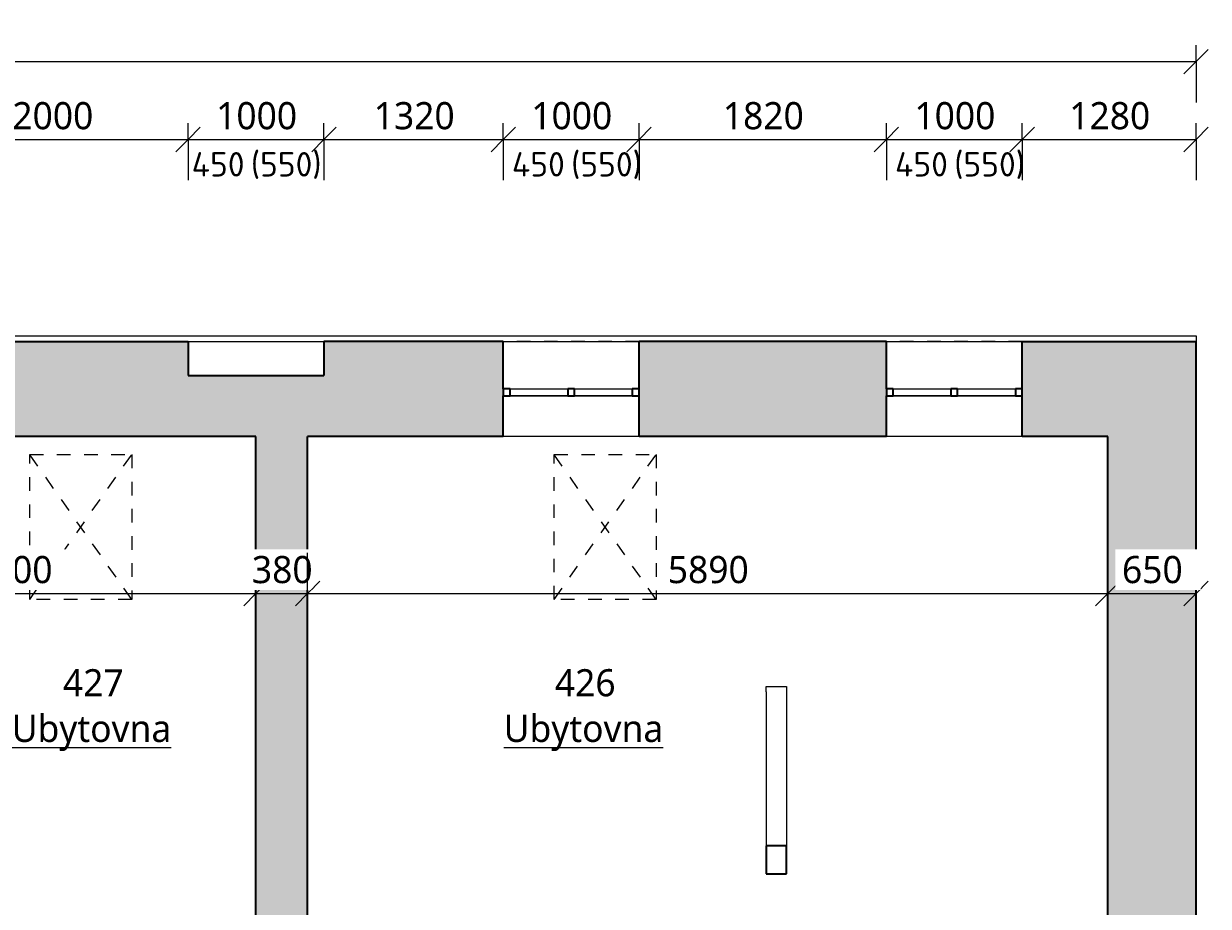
# Model space of a CAD drawing. Header units: metres. Extents: x -1.7 to 41.6, y -3.7 to 18.4.
# Tile 16 of 16: x 31.1 to 39.9, y 10.6 to 17.1. Entities that reach past the tile are written whole.
import ezdxf

# ---------------------------------------------------------------- set-up
doc = ezdxf.new("R2010")
doc.units = ezdxf.units.M
doc.linetypes.add('AV - Cerch_ 1 tecka 4mm', pattern=[0.006, 0.004, -0.001, 0, -0.001])
doc.layers.add('AV-KOTY', color=5, linetype='Continuous', lineweight=13, true_color=0x0000ff)
doc.layers.add('AV-MISTNOSTI', color=5, linetype='Continuous', lineweight=5, true_color=0x0000ff)
for name, color, linetype, lineweight in [('AV-KOTY-100', 7, 'Continuous', 5), ('AV-SRAFY', 7, 'Continuous', 35), ('AV-STAVBA', 7, 'Continuous', 18)]:
    doc.layers.add(name, color=color, linetype=linetype, lineweight=lineweight)
doc.styles.add('ISOCPEUR', font='isocpeur.ttf', dxfattribs={"height": 0.18})
doc.styles.add('Trebuchet MS', font='trebuc.ttf', dxfattribs={"height": 0.2})
doc.styles.add('Trebuchet MS_B', font='trebuc.ttf', dxfattribs={"height": 0.2})
doc.dimstyles.new('2_mm_-_O_-_Blue_-_mm_-_zaokrouhlena', dxfattribs={"dimscale": 0.3048, "dimtxt": 0.20619, "dimasz": 0.590551, "dimexe": 0.393701, "dimexo": 0.0625, "dimgap": 0.065617, "dimtad": 1, "dimdec": 0, "dimlfac": 1000, "dimrnd": 10, "dimzin": 0, "dimdsep": 46, "dimtxsty": 'Trebuchet MS', "dimblk1": 'OBLIQUE', "dimblk2": 'OBLIQUE', "dimsah": 1, "dimcen": 0.09, "dimazin": 0, "dimtfac": 1, "dimtdec": 4, "dimtix": 1, "dimtmove": 0, "dimatfit": 3, "dimfxl": 0.984252, "dimfxlon": 1, "dimtvp": 1, "dimtfill": 1, "dimtolj": 1, "dimtzin": 0, "dimarcsym": 2})

# ---------------------------------------------------------------- blocks, each defined once
blk = doc.blocks.new('WI_2 - 1000x450-1316571-4NP')
at = {"layer": 'AV-STAVBA', "linetype": 'AV - Cerch_ 1 tecka 4mm', "lineweight": 13}
for p, q in [((1.63, 0.35), (0.63, 0.35)), ((1.63, -0.35), (0.63, -0.35))]:
    blk.add_line(p, q, dxfattribs=at)
at = {"layer": 'AV-STAVBA'}
for p, q in [((0.63, -0.05), (0.63, 0)), ((0.63, 0), (1.63, 0)), ((0.68, -0.05), (0.68, 0)), ((1.58, -0.05), (1.58, 0)), ((1.63, -0.05), (1.63, 0)), ((0.63, -0.05), (1.63, -0.05)), ((0.68, 0), (1.105, 0)), ((1.105, -0.05), (0.68, -0.05)), ((1.155, 0), (1.58, 0)), ((1.58, -0.05), (1.155, -0.05))]:
    blk.add_line(p, q, dxfattribs=at)
at = {"layer": 'AV-STAVBA', "lineweight": 35}
for p, q in [((0.68, 0), (0.63, 0)), ((0.63, 0), (0.63, -0.05)), ((0.63, -0.05), (0.68, -0.05)), ((0.68, -0.05), (0.68, 0)), ((1.155, 0), (1.105, 0)), ((1.105, 0), (1.105, -0.05)), ((1.105, -0.05), (1.155, -0.05)), ((1.155, -0.05), (1.155, 0)), ((1.63, 0), (1.58, 0)), ((1.58, 0), (1.58, -0.05)), ((1.58, -0.05), (1.63, -0.05)), ((1.63, -0.05), (1.63, 0))]:
    blk.add_line(p, q, dxfattribs=at)
blk = doc.blocks.new('GM_Nika_obdélníková - 1000x450-1317240-4NP')
at = {"layer": 'AV-STAVBA', "linetype": 'AV - Cerch_ 1 tecka 4mm'}
blk.add_line((-0.5, 0.35), (0.5, 0.35), dxfattribs=at)
blk = doc.blocks.new('Řísma 2NP_ vnitroblok - Řísma 2NP_ vnitroblok-1646675-4NP')
at = {"layer": 'AV-STAVBA'}
for p, q in [((25.2364, 14.789), (39.7648, 14.789)), ((39.7648, 14.789), (39.7648, 14.7482))]:
    blk.add_line(p, q, dxfattribs=at)
blk = doc.blocks.new('DIMBLOCK21-4NP')
at = {"layer": 'AV-KOTY-100', "color": 5, "true_color": 0x0000ff}
for p, q in [((30.3448, 16.2353), (30.3448, 16.3553)), ((30.3448, 16.2353), (30.4348, 16.3253)), ((32.3448, 16.2353), (32.3448, 16.3553)), ((32.3448, 16.2353), (32.4348, 16.3253)), ((30.3448, 16.2353), (30.2548, 16.1453)), ((30.3448, 16.2353), (32.3448, 16.2353)), ((30.3448, 16.2353), (30.3448, 15.9353)), ((32.3448, 16.2353), (32.2548, 16.1453)), ((32.3448, 16.2353), (32.3448, 15.9353))]:
    blk.add_line(p, q, dxfattribs=at)
at = {"layer": 'AV-KOTY-100', "color": 0, "insert": (31.0513, 16.5112), "char_height": 0.2, "width": 0.704541, "attachment_point": 1, "line_spacing_factor": 1.048425, "style": 'Trebuchet MS', "bg_fill": 3, "box_fill_scale": 1.25, "bg_fill_color": 256, "bg_fill_true_color": 13158600, "bg_fill_transparency": 0}
blk.add_mtext('2000', dxfattribs=at)
blk = doc.blocks.new('_Oblique')
at = {"color": 0, "linetype": 'ByBlock', "lineweight": -2}
blk.add_line((-0.5, -0.5), (0.5, 0.5), dxfattribs=at)
blk = doc.blocks.new('DIMBLOCK22-4NP')
at = {"layer": 'AV-KOTY-100', "color": 5, "true_color": 0x0000ff}
for p, q in [((32.3448, 16.2353), (32.3448, 16.3553)), ((32.3448, 16.2353), (32.4348, 16.3253)), ((33.3448, 16.2353), (33.3448, 16.3553)), ((33.3448, 16.2353), (33.4348, 16.3253)), ((32.3448, 16.2353), (32.2548, 16.1453)), ((32.3448, 16.2353), (33.3448, 16.2353)), ((32.3448, 16.2353), (32.3448, 15.9353)), ((33.3448, 16.2353), (33.2548, 16.1453)), ((33.3448, 16.2353), (33.3448, 15.9353))]:
    blk.add_line(p, q, dxfattribs=at)
at = {"layer": 'AV-KOTY-100', "color": 0, "insert": (32.5513, 16.5112), "char_height": 0.2, "width": 0.704541, "attachment_point": 1, "line_spacing_factor": 1.048425, "style": 'Trebuchet MS', "bg_fill": 3, "box_fill_scale": 1.25, "bg_fill_color": 256, "bg_fill_true_color": 13158600, "bg_fill_transparency": 0}
blk.add_mtext('1000', dxfattribs=at)
blk = doc.blocks.new('DIMBLOCK23-4NP')
at = {"layer": 'AV-KOTY-100', "color": 5, "true_color": 0x0000ff}
for p, q in [((33.3448, 16.2353), (33.3448, 16.3553)), ((33.3448, 16.2353), (33.4348, 16.3253)), ((34.6648, 16.2353), (34.6648, 16.3553)), ((34.6648, 16.2353), (34.7548, 16.3253)), ((33.3448, 16.2353), (33.2548, 16.1453)), ((33.3448, 16.2353), (34.6648, 16.2353)), ((33.3448, 16.2353), (33.3448, 15.9353)), ((34.6648, 16.2353), (34.5748, 16.1453)), ((34.6648, 16.2353), (34.6648, 15.9353))]:
    blk.add_line(p, q, dxfattribs=at)
at = {"layer": 'AV-KOTY-100', "color": 0, "insert": (33.7113, 16.5112), "char_height": 0.2, "width": 0.704541, "attachment_point": 1, "line_spacing_factor": 1.048425, "style": 'Trebuchet MS', "bg_fill": 3, "box_fill_scale": 1.25, "bg_fill_color": 256, "bg_fill_true_color": 13158600, "bg_fill_transparency": 0}
blk.add_mtext('1320', dxfattribs=at)
blk = doc.blocks.new('DIMBLOCK24-4NP')
at = {"layer": 'AV-KOTY-100', "color": 5, "true_color": 0x0000ff}
for p, q in [((34.6648, 16.2353), (34.6648, 16.3553)), ((34.6648, 16.2353), (34.7548, 16.3253)), ((35.6648, 16.2353), (35.6648, 16.3553)), ((35.6648, 16.2353), (35.7548, 16.3253)), ((34.6648, 16.2353), (34.5748, 16.1453)), ((34.6648, 16.2353), (35.6648, 16.2353)), ((34.6648, 16.2353), (34.6648, 15.9353)), ((35.6648, 16.2353), (35.5748, 16.1453)), ((35.6648, 16.2353), (35.6648, 15.9353))]:
    blk.add_line(p, q, dxfattribs=at)
at = {"layer": 'AV-KOTY-100', "color": 0, "insert": (34.8713, 16.5112), "char_height": 0.2, "width": 0.704541, "attachment_point": 1, "line_spacing_factor": 1.048425, "style": 'Trebuchet MS', "bg_fill": 3, "box_fill_scale": 1.25, "bg_fill_color": 256, "bg_fill_true_color": 13158600, "bg_fill_transparency": 0}
blk.add_mtext('1000', dxfattribs=at)
blk = doc.blocks.new('DIMBLOCK25-4NP')
at = {"layer": 'AV-KOTY-100', "color": 5, "true_color": 0x0000ff}
for p, q in [((35.6648, 16.2353), (35.6648, 16.3553)), ((35.6648, 16.2353), (35.7548, 16.3253)), ((37.4848, 16.2353), (37.4848, 16.3553)), ((37.4848, 16.2353), (37.5748, 16.3253)), ((35.6648, 16.2353), (35.5748, 16.1453)), ((35.6648, 16.2353), (37.4848, 16.2353)), ((35.6648, 16.2353), (35.6648, 15.9353)), ((37.4848, 16.2353), (37.3948, 16.1453)), ((37.4848, 16.2353), (37.4848, 15.9353))]:
    blk.add_line(p, q, dxfattribs=at)
at = {"layer": 'AV-KOTY-100', "color": 0, "insert": (36.2813, 16.5112), "char_height": 0.2, "width": 0.704541, "attachment_point": 1, "line_spacing_factor": 1.048425, "style": 'Trebuchet MS', "bg_fill": 3, "box_fill_scale": 1.25, "bg_fill_color": 256, "bg_fill_true_color": 13158600, "bg_fill_transparency": 0}
blk.add_mtext('1820', dxfattribs=at)
blk = doc.blocks.new('DIMBLOCK26-4NP')
at = {"layer": 'AV-KOTY-100', "color": 5, "true_color": 0x0000ff}
for p, q in [((37.4848, 16.2353), (37.4848, 16.3553)), ((37.4848, 16.2353), (37.5748, 16.3253)), ((38.4848, 16.2353), (38.4848, 16.3553)), ((38.4848, 16.2353), (38.5748, 16.3253)), ((37.4848, 16.2353), (37.3948, 16.1453)), ((37.4848, 16.2353), (38.4848, 16.2353)), ((37.4848, 16.2353), (37.4848, 15.9353)), ((38.4848, 16.2353), (38.3948, 16.1453)), ((38.4848, 16.2353), (38.4848, 15.9353))]:
    blk.add_line(p, q, dxfattribs=at)
at = {"layer": 'AV-KOTY-100', "color": 0, "insert": (37.6913, 16.5112), "char_height": 0.2, "width": 0.704541, "attachment_point": 1, "line_spacing_factor": 1.048425, "style": 'Trebuchet MS', "bg_fill": 3, "box_fill_scale": 1.25, "bg_fill_color": 256, "bg_fill_true_color": 13158600, "bg_fill_transparency": 0}
blk.add_mtext('1000', dxfattribs=at)
blk = doc.blocks.new('DIMBLOCK27-4NP')
at = {"layer": 'AV-KOTY-100', "color": 5, "true_color": 0x0000ff}
for p, q in [((38.4848, 16.2353), (38.4848, 16.3553)), ((38.4848, 16.2353), (38.5748, 16.3253)), ((39.7648, 16.2353), (39.7648, 16.3553)), ((39.7648, 16.2353), (39.8548, 16.3253)), ((38.4848, 16.2353), (38.3948, 16.1453)), ((38.4848, 16.2353), (39.7648, 16.2353)), ((38.4848, 16.2353), (38.4848, 15.9353)), ((39.7648, 16.2353), (39.6748, 16.1453)), ((39.7648, 16.2353), (39.7648, 15.9353))]:
    blk.add_line(p, q, dxfattribs=at)
at = {"layer": 'AV-KOTY-100', "color": 0, "insert": (38.8313, 16.5112), "char_height": 0.2, "width": 0.704541, "attachment_point": 1, "line_spacing_factor": 1.048425, "style": 'Trebuchet MS', "bg_fill": 3, "box_fill_scale": 1.25, "bg_fill_color": 256, "bg_fill_true_color": 13158600, "bg_fill_transparency": 0}
blk.add_mtext('1280', dxfattribs=at)
blk = doc.blocks.new('DIMBLOCK28-4NP')
at = {"layer": 'AV-KOTY-100', "color": 5, "true_color": 0x0000ff}
for p, q in [((-0.2352, 16.8093), (-0.2352, 16.9293)), ((39.7648, 16.8093), (39.7648, 16.9293)), ((-0.2352, 16.8093), (-0.1452, 16.8993)), ((39.7648, 16.8093), (39.8548, 16.8993)), ((-0.2352, 16.8093), (-0.3252, 16.7193)), ((-0.2352, 16.8093), (39.7648, 16.8093)), ((-0.2352, 16.8093), (-0.2352, 16.5093)), ((39.7648, 16.8093), (39.6748, 16.7193)), ((39.7648, 16.8093), (39.7648, 16.5093))]:
    blk.add_line(p, q, dxfattribs=at)
at = {"layer": 'AV-KOTY-100', "color": 0, "insert": (19.3979, 17.0852), "char_height": 0.2, "width": 0.880677, "attachment_point": 1, "line_spacing_factor": 1.048425, "style": 'Trebuchet MS', "bg_fill": 3, "box_fill_scale": 1.25, "bg_fill_color": 256, "bg_fill_true_color": 13158600, "bg_fill_transparency": 0}
blk.add_mtext('40000', dxfattribs=at)
blk = doc.blocks.new('DIMBLOCK70-4NP')
at = {"layer": 'AV-KOTY-100', "color": 5, "true_color": 0x0000ff}
for p, q in [((29.2448, 12.8919), (29.2448, 13.1919)), ((32.8448, 12.8919), (32.8448, 13.1919)), ((29.2448, 12.8919), (29.3348, 12.9819)), ((32.8448, 12.8919), (32.9348, 12.9819)), ((29.2448, 12.8919), (29.1548, 12.8019)), ((29.2448, 12.8919), (32.8448, 12.8919)), ((29.2448, 12.8919), (29.2448, 12.7719)), ((32.8448, 12.8919), (32.7548, 12.8019)), ((32.8448, 12.8919), (32.8448, 12.7719))]:
    blk.add_line(p, q, dxfattribs=at)
at = {"layer": 'AV-KOTY-100', "color": 0, "insert": (30.7512, 13.1678), "char_height": 0.2, "width": 0.704541, "attachment_point": 1, "line_spacing_factor": 1.048425, "style": 'Trebuchet MS', "bg_fill": 3, "box_fill_scale": 1.25, "bg_fill_color": 256, "bg_fill_true_color": 13158600, "bg_fill_transparency": 0}
blk.add_mtext('3600', dxfattribs=at)
blk = doc.blocks.new('DIMBLOCK71-4NP')
at = {"layer": 'AV-KOTY-100', "color": 5, "true_color": 0x0000ff}
for p, q in [((32.8448, 12.8919), (32.8448, 13.1919)), ((33.2248, 12.8919), (33.2248, 13.1919)), ((32.8448, 12.8919), (32.9348, 12.9819)), ((33.2248, 12.8919), (33.3148, 12.9819)), ((32.8448, 12.8919), (32.7548, 12.8019)), ((32.8448, 12.8919), (33.2248, 12.8919)), ((32.8448, 12.8919), (32.8448, 12.7719)), ((33.2248, 12.8919), (33.1348, 12.8019)), ((33.2248, 12.8919), (33.2248, 12.7719))]:
    blk.add_line(p, q, dxfattribs=at)
at = {"layer": 'AV-KOTY-100', "color": 0, "insert": (32.8146, 13.1678), "char_height": 0.2, "width": 0.528406, "attachment_point": 1, "line_spacing_factor": 1.048425, "style": 'Trebuchet MS', "bg_fill": 3, "box_fill_scale": 1.25, "bg_fill_color": 256, "bg_fill_true_color": 13158600, "bg_fill_transparency": 0}
blk.add_mtext('380', dxfattribs=at)
blk = doc.blocks.new('DIMBLOCK72-4NP')
at = {"layer": 'AV-KOTY-100', "color": 5, "true_color": 0x0000ff}
for p, q in [((33.2248, 12.8919), (33.2248, 13.1919)), ((39.1148, 12.8919), (39.1148, 13.1919)), ((33.2248, 12.8919), (33.3148, 12.9819)), ((39.1148, 12.8919), (39.2048, 12.9819)), ((33.2248, 12.8919), (33.1348, 12.8019)), ((33.2248, 12.8919), (39.1148, 12.8919)), ((33.2248, 12.8919), (33.2248, 12.7719)), ((39.1148, 12.8919), (39.0248, 12.8019)), ((39.1148, 12.8919), (39.1148, 12.7719))]:
    blk.add_line(p, q, dxfattribs=at)
at = {"layer": 'AV-KOTY-100', "color": 0, "insert": (35.8762, 13.1678), "char_height": 0.2, "width": 0.704541, "attachment_point": 1, "line_spacing_factor": 1.048425, "style": 'Trebuchet MS', "bg_fill": 3, "box_fill_scale": 1.25, "bg_fill_color": 256, "bg_fill_true_color": 13158600, "bg_fill_transparency": 0}
blk.add_mtext('5890', dxfattribs=at)
blk = doc.blocks.new('DIMBLOCK73-4NP')
at = {"layer": 'AV-KOTY-100', "color": 5, "true_color": 0x0000ff}
for p, q in [((39.1148, 12.8919), (39.1148, 13.1919)), ((39.7648, 12.8919), (39.7648, 13.1919)), ((39.1148, 12.8919), (39.2048, 12.9819)), ((39.7648, 12.8919), (39.8548, 12.9819)), ((39.1148, 12.8919), (39.0248, 12.8019)), ((39.1148, 12.8919), (39.7648, 12.8919)), ((39.1148, 12.8919), (39.1148, 12.7719)), ((39.7648, 12.8919), (39.6748, 12.8019)), ((39.7648, 12.8919), (39.7648, 12.7719))]:
    blk.add_line(p, q, dxfattribs=at)
at = {"layer": 'AV-KOTY-100', "color": 0, "insert": (39.2196, 13.1678), "char_height": 0.2, "width": 0.528406, "attachment_point": 1, "line_spacing_factor": 1.048425, "style": 'Trebuchet MS', "bg_fill": 3, "box_fill_scale": 1.25, "bg_fill_color": 256, "bg_fill_true_color": 13158600, "bg_fill_transparency": 0}
blk.add_mtext('650', dxfattribs=at)

msp = doc.modelspace()

# ---------------------------------------------------------------- hatches: boundary and pattern name
at = {"layer": 'AV-SRAFY'}
h = msp.add_hatch(color=256, dxfattribs=at)
h.paths.add_polyline_path([(39.1148, 14.0482), (39.1148, 14.7482), (38.4848, 14.7482), (38.4848, 14.0482)])
h.paths.add_polyline_path([(37.4848, 14.0482), (37.4848, 14.7482), (35.6648, 14.7482), (35.6648, 14.0482)])
h.paths.add_polyline_path([(34.6648, 14.0482), (34.6648, 14.7482), (33.3448, 14.7482), (33.3448, 14.4982), (32.3448, 14.4982), (32.3448, 14.7482), (30.3448, 14.7482), (30.3448, 14.0482), (33.2248, 14.0482)])
h.paths.add_polyline_path([(29.3448, 14.0482), (29.3448, 14.7482), (27.3448, 14.7482), (27.3448, 14.4982), (26.3448, 14.4982), (26.3448, 14.7482), (20.9248, 14.7482), (20.9248, 14.4982), (20.0748, 14.4982), (20.0748, 14.0482), (29.2448, 14.0482)])
for points in [[(39.147, 13.9982), (39.7648, 13.9982), (39.7648, 14.7482), (39.1148, 14.7482), (39.1148, 13.9982)], [(32.8448, 13.9982), (33.2248, 13.9982), (33.2248, 14.0482), (32.8448, 14.0482)], [(33.2248, 9.1282), (33.2248, 13.9982), (32.8448, 13.9982), (32.8448, 9.1282), (32.9748, 9.1282)], [(39.1148, 9.6182), (39.7648, 9.6182), (39.7648, 13.9982), (39.1148, 13.9982), (39.1148, 9.7182)]]:
    msp.add_hatch(color=256, dxfattribs=at).paths.add_polyline_path(points)

# ---------------------------------------------------------------- linework, layer by layer
at = {"layer": 'AV-STAVBA', "lineweight": 35}
for p, q in [((30.3448, 14.7482), (32.3448, 14.7482)), ((32.3448, 14.7482), (32.3448, 14.4982)), ((34.6648, 14.7482), (33.3448, 14.7482)), ((33.3448, 14.7482), (33.3448, 14.4982)), ((34.6648, 14.3982), (34.6648, 14.7482)), ((35.6648, 14.3982), (35.6648, 14.7482)), ((37.4848, 14.7482), (35.6648, 14.7482)), ((37.4848, 14.3982), (37.4848, 14.7482)), ((38.4848, 14.7482), (39.7648, 14.7482)), ((38.4848, 14.3982), (38.4848, 14.7482)), ((39.7648, 0.3282), (39.7648, 14.7482)), ((32.3448, 14.4982), (33.3448, 14.4982)), ((34.6648, 14.0482), (34.6648, 14.3482)), ((35.6648, 14.0482), (35.6648, 14.3482)), ((37.4848, 14.0482), (37.4848, 14.3482)), ((38.4848, 14.0482), (38.4848, 14.3482)), ((32.8448, 14.0482), (30.3448, 14.0482)), ((32.8448, 9.1282), (32.8448, 14.0482)), ((34.6648, 14.0482), (33.2248, 14.0482)), ((33.2248, 8.3782), (33.2248, 14.0482)), ((37.4848, 14.0482), (35.6648, 14.0482)), ((39.1148, 14.0482), (38.4848, 14.0482)), ((39.1148, 9.7182), (39.1148, 14.0482)), ((36.7498, 11.0322), (36.5998, 11.0322)), ((36.5998, 11.0322), (36.5998, 10.8258)), ((36.7498, 10.8258), (36.7498, 11.0322)), ((36.5998, 10.8258), (36.7498, 10.8258))]:
    msp.add_line(p, q, dxfattribs=at)
at = {"layer": 'AV-STAVBA'}
for p, q in [((32.3448, 14.7482), (33.3448, 14.7482)), ((34.6648, 14.7482), (35.6648, 14.7482)), ((37.4848, 14.7482), (38.4848, 14.7482)), ((35.6648, 14.0482), (34.6648, 14.0482)), ((38.4848, 14.0482), (37.4848, 14.0482)), ((36.5998, 12.1665), (36.5998, 12.2058)), ((36.5998, 12.2058), (36.7498, 12.2058)), ((36.5998, 12.1665), (36.5998, 11.0322)), ((36.7498, 12.2058), (36.7498, 12.1665)), ((36.7498, 12.1665), (36.7498, 11.0322))]:
    msp.add_line(p, q, dxfattribs=at)
at = {"layer": 'AV-STAVBA', "linetype": 'AV - Cerch_ 1 tecka 4mm', "lineweight": 13}
for p, q in [((31.1798, 13.9144), (31.9298, 13.9144)), ((31.1798, 12.848), (31.1798, 13.9144)), ((31.9298, 12.848), (31.1798, 13.9144)), ((31.1798, 12.848), (31.9298, 13.9144)), ((31.9298, 13.9144), (31.9298, 12.848)), ((35.0398, 13.9144), (35.7898, 13.9144)), ((35.0398, 12.848), (35.0398, 13.9144)), ((35.7898, 12.848), (35.0398, 13.9144)), ((35.0398, 12.848), (35.7898, 13.9144)), ((35.7898, 13.9144), (35.7898, 12.848)), ((31.9298, 12.848), (31.1798, 12.848)), ((35.7898, 12.848), (35.0398, 12.848))]:
    msp.add_line(p, q, dxfattribs=at)

# ---------------------------------------------------------------- block references
at = {"layer": 'AV-STAVBA'}
for name, p in [('Řísma 2NP_ vnitroblok - Řísma 2NP_ vnitroblok-1646675-4NP', (0, 0)), ('GM_Nika_obdélníková - 1000x450-1317240-4NP', (32.8448, 14.3982))]:
    msp.add_blockref(name, p, dxfattribs=at)
at = {"layer": 'AV-STAVBA', "linetype": 'AV - Cerch_ 1 tecka 4mm', "lineweight": 13}
for p in [(34.0348, 14.3982), (36.8548, 14.3982)]:
    msp.add_blockref('WI_2 - 1000x450-1316571-4NP', p, dxfattribs=at)

# ---------------------------------------------------------------- texts
at = {"layer": 'AV-KOTY', "lineweight": 5, "char_height": 0.18, "attachment_point": 1, "style": 'ISOCPEUR'}
for s, insert, width in [('450', (34.7284, 16.1429), 0.481012), ('(550)', (35.1646, 16.1429), 0.633333), ('450', (37.5484, 16.1429), 0.481012), ('(550)', (37.9846, 16.1429), 0.633333)]:
    msp.add_mtext(s, dxfattribs=dict(at, insert=insert, width=width))
at = {"layer": 'AV-MISTNOSTI', "char_height": 0.2, "attachment_point": 1, "style": 'Trebuchet MS_B'}
for s, insert, width in [('427', (31.4235, 12.3342), 0.601266), ('426', (35.0449, 12.3342), 0.601266), ('\\LUbytovna', (31.0465, 11.9979), 1.515189), ('\\LUbytovna', (34.6679, 11.9979), 1.515189)]:
    msp.add_mtext(s, dxfattribs=dict(at, insert=insert, width=width))

# ---------------------------------------------------------------- dimensions: what is measured, and where the dimension line sits
at = {"layer": 'AV-KOTY', "lineweight": 5}
dim = msp.add_linear_dim(base=(32.3448, 16.2353), p1=(30.3448, 15.9353), p2=(32.3448, 15.9353), dimstyle='2_mm_-_O_-_Blue_-_mm_-_zaokrouhlena', override={"dimpost": '<>', "dimfxl": 2}, dxfattribs=at)
dim.commit()
dim.dimension.update_dxf_attribs({"geometry": 'DIMBLOCK21-4NP', "text_midpoint": (31.3448, 16.357)})

# ---------------------------------------------------------------- next in the draw order: dimensions: what is measured, and where the dimension line sits
for base, p1, p2, override, picture, middle in [((33.3448, 16.2353), (32.3448, 15.9353), (33.3448, 15.9353), {"dimpost": '<>', "dimfxl": 1}, 'DIMBLOCK22-4NP', (32.8448, 16.357)), ((32.8448, 12.8919), (29.2448, 13.1919), (32.8448, 13.1919), {"dimpost": '<>', "dimfxl": 3.6}, 'DIMBLOCK70-4NP', (31.0448, 13.014))]:
    dim = msp.add_linear_dim(base=base, p1=p1, p2=p2, dimstyle='2_mm_-_O_-_Blue_-_mm_-_zaokrouhlena', override=override, dxfattribs=at)
    dim.commit()
    dim.dimension.update_dxf_attribs({"geometry": picture, "text_midpoint": middle})

# ---------------------------------------------------------------- next in the draw order: texts
at = {"layer": 'AV-KOTY', "lineweight": 5, "insert": (32.3709, 16.1429), "char_height": 0.18, "width": 0.481012, "attachment_point": 1, "style": 'ISOCPEUR'}
msp.add_mtext('450', dxfattribs=at)

# ---------------------------------------------------------------- next in the draw order: dimensions: what is measured, and where the dimension line sits
at = {"layer": 'AV-KOTY', "lineweight": 5}
for base, p1, p2, override, picture, middle in [((34.6648, 16.2353), (33.3448, 15.9353), (34.6648, 15.9353), {"dimpost": '<>', "dimfxl": 1.32}, 'DIMBLOCK23-4NP', (34.0048, 16.357)), ((33.2248, 12.8919), (32.8448, 13.1919), (33.2248, 13.1919), {"dimpost": '<>', "dimfxl": 0.38}, 'DIMBLOCK71-4NP', (33.0348, 13.0136))]:
    dim = msp.add_linear_dim(base=base, p1=p1, p2=p2, dimstyle='2_mm_-_O_-_Blue_-_mm_-_zaokrouhlena', override=override, dxfattribs=at)
    dim.commit()
    dim.dimension.update_dxf_attribs({"geometry": picture, "text_midpoint": middle})

# ---------------------------------------------------------------- next in the draw order: texts
at = {"layer": 'AV-KOTY', "lineweight": 5, "insert": (32.8071, 16.1429), "char_height": 0.18, "width": 0.633333, "attachment_point": 1, "style": 'ISOCPEUR'}
msp.add_mtext('(550)', dxfattribs=at)

# ---------------------------------------------------------------- next in the draw order: dimensions: what is measured, and where the dimension line sits
at = {"layer": 'AV-KOTY', "lineweight": 5}
for base, p1, p2, override, picture, middle in [((35.6648, 16.2353), (34.6648, 15.9353), (35.6648, 15.9353), {"dimpost": '<>', "dimfxl": 1}, 'DIMBLOCK24-4NP', (35.1648, 16.357)), ((39.1148, 12.8919), (33.2248, 13.1919), (39.1148, 13.1919), {"dimpost": '<>', "dimfxl": 5.890043}, 'DIMBLOCK72-4NP', (36.1698, 13.014))]:
    dim = msp.add_linear_dim(base=base, p1=p1, p2=p2, dimstyle='2_mm_-_O_-_Blue_-_mm_-_zaokrouhlena', override=override, dxfattribs=at)
    dim.commit()
    dim.dimension.update_dxf_attribs({"geometry": picture, "text_midpoint": middle})

# ---------------------------------------------------------------- next in the draw order: dimensions: what is measured, and where the dimension line sits
for base, p1, p2, override, picture, middle in [((37.4848, 16.2353), (35.6648, 15.9353), (37.4848, 15.9353), {"dimpost": '<>', "dimfxl": 1.82}, 'DIMBLOCK25-4NP', (36.5748, 16.357)), ((39.7648, 12.8919), (39.1148, 13.1919), (39.7648, 13.1919), {"dimpost": '<>', "dimfxl": 0.65}, 'DIMBLOCK73-4NP', (39.4398, 13.014))]:
    dim = msp.add_linear_dim(base=base, p1=p1, p2=p2, dimstyle='2_mm_-_O_-_Blue_-_mm_-_zaokrouhlena', override=override, dxfattribs=at)
    dim.commit()
    dim.dimension.update_dxf_attribs({"geometry": picture, "text_midpoint": middle})

# ---------------------------------------------------------------- next in the draw order: dimensions: what is measured, and where the dimension line sits
dim = msp.add_linear_dim(base=(38.4848, 16.2353), p1=(37.4848, 15.9353), p2=(38.4848, 15.9353), dimstyle='2_mm_-_O_-_Blue_-_mm_-_zaokrouhlena', override={"dimpost": '<>', "dimfxl": 1}, dxfattribs=at)
dim.commit()
dim.dimension.update_dxf_attribs({"geometry": 'DIMBLOCK26-4NP', "text_midpoint": (37.9848, 16.357)})

# ---------------------------------------------------------------- next in the draw order: dimensions: what is measured, and where the dimension line sits
dim = msp.add_linear_dim(base=(39.7648, 16.2353), p1=(38.4848, 15.9353), p2=(39.7648, 15.9353), dimstyle='2_mm_-_O_-_Blue_-_mm_-_zaokrouhlena', override={"dimpost": '<>', "dimfxl": 1.28}, dxfattribs=at)
dim.commit()
dim.dimension.update_dxf_attribs({"geometry": 'DIMBLOCK27-4NP', "text_midpoint": (39.1248, 16.357)})

# ---------------------------------------------------------------- next in the draw order: dimensions: what is measured, and where the dimension line sits
dim = msp.add_linear_dim(base=(39.7648, 16.8093), p1=(-0.2352, 16.5093), p2=(39.7648, 16.5093), dimstyle='2_mm_-_O_-_Blue_-_mm_-_zaokrouhlena', override={"dimpost": '<>', "dimfxl": 40}, dxfattribs=at)
dim.commit()
dim.dimension.update_dxf_attribs({"geometry": 'DIMBLOCK28-4NP', "text_midpoint": (19.7648, 16.931)})

doc.saveas('drawing.dxf')
